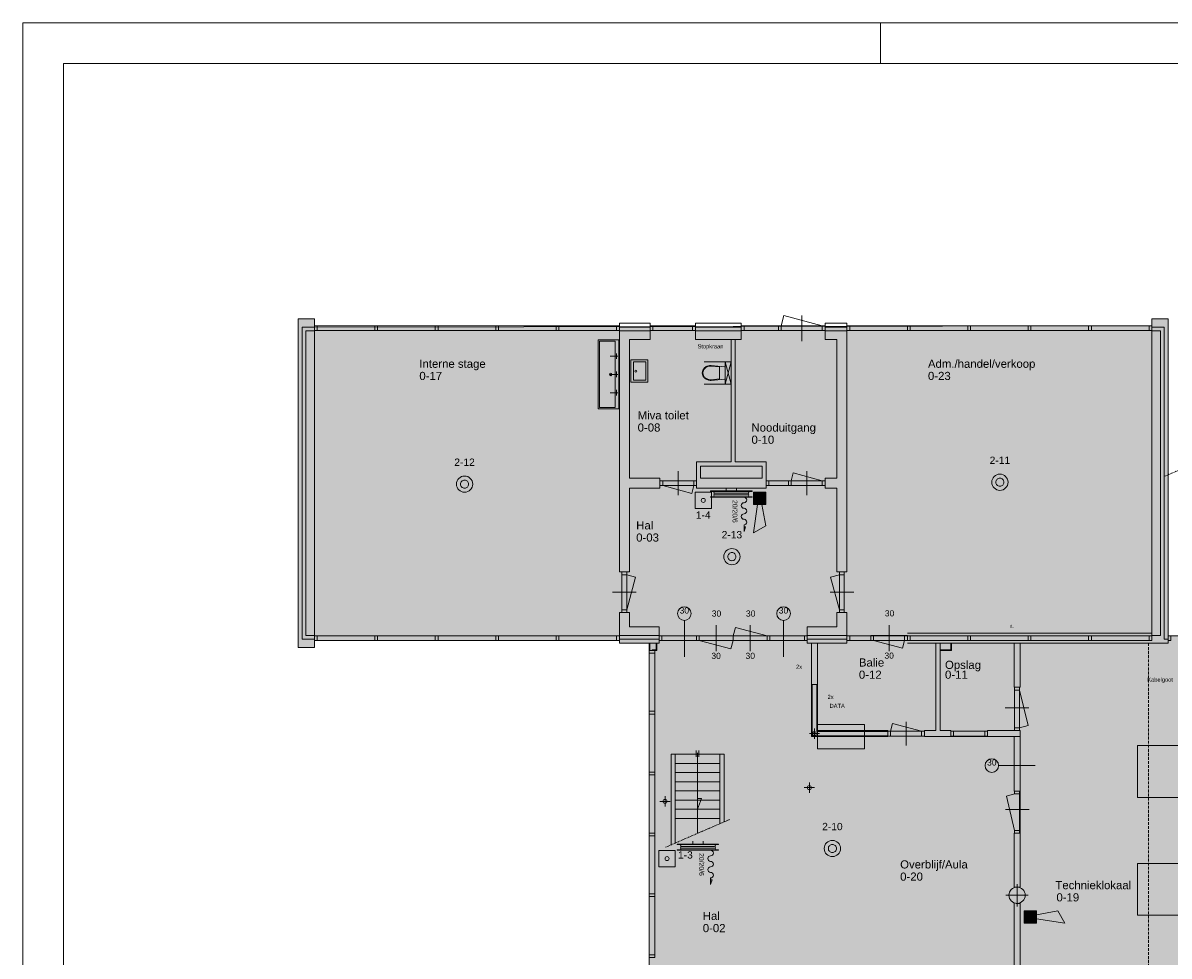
# Model space of a CAD drawing. Header units: millimetres. Extents: x 0 to 84100, y 0 to 59400.
# Tile 3 of 10: x 0 to 28198, y 36449 to 59400. Entities that reach past the tile are written whole.
import ezdxf

# ---------------------------------------------------------------- set-up
doc = ezdxf.new("R2010")
doc.units = ezdxf.units.MM
doc.header["$LTSCALE"] = 1016
doc.linetypes.add('STYLE_02', pattern=[0.046137, 0.030758, -0.015379])
doc.linetypes.add('STYLE_03', pattern=[0.098425, 0.068898, -0.029528])
doc.layers.get('0').update_dxf_attribs({"lineweight": 0})
for name, color, linetype, lineweight in [('00kad025', 2, 'Continuous', 0), ('00kad070', 5, 'Continuous', 0), ('BL$2----', 7, 'Continuous', 0), ('BL$4----', 7, 'Continuous', 0), ('EL6511--', 3, 'Continuous', 0), ('Xref BG$0$AL21----_BUITENWAND', 8, 'Continuous', 0), ('Xref BG$0$AL22----_BINNENWAND', 8, 'Continuous', 0), ('Xref BG$0$AL24----_TRAPPEN', 8, 'Continuous', 0), ('Xref BG$0$AL28----_KONSTRUKTIE', 8, 'Continuous', 0), ('Xref BG$0$AL31----_BUITENKOZ', 8, 'Continuous', 0), ('Xref BG$0$AL32----_BINNENKOZ', 8, 'Continuous', 0), ('Xref BG$0$AL42----_BINNENW-AFW', 8, 'Continuous', 0), ('Xref BG$0$AL65----_BEVEILIGING', 8, 'Continuous', 0), ('Xref BG$0$AL73----_INRKEUKEN', 8, 'Continuous', 0), ('Xref BG$0$AL74----_INRSANITAIR', 8, 'Continuous', 0)]:
    doc.layers.add(name, color=color, linetype=linetype, lineweight=lineweight)
doc.styles.add('Arial', font='Arial')

# ---------------------------------------------------------------- blocks, each defined once
blk = doc.blocks.new('Xref BG$0$AH74WT55')
at = {"color": 19, "lineweight": 0}
for points in [[(-275, -424), (-275, 0), (275, 0), (275, -424)], [(225, -374), (-225, -374), (-225, -72), (225, -72)]]:
    blk.add_lwpolyline(points, close=True, dxfattribs=at)
blk.add_circle((2, -130), 24.3, dxfattribs=at)
blk = doc.blocks.new('Groep')
at = {"color": 19, "lineweight": 0}
for p, q in [((-4453, 284507), (-4453, 284567)), ((-4198, 284507), (-4198, 284567)), ((-4835, 284499), (-3815, 284499)), ((-4835, 284490), (-4835, 284499)), ((-4835, 284490), (-3815, 284490)), ((-4835, 284354), (-3815, 284354)), ((-4835, 284354), (-4835, 284346)), ((-4835, 284346), (-3815, 284346)), ((-4733, 284486), (-3917, 284486)), ((-4733, 284443), (-3917, 284443)), ((-4733, 284401), (-3917, 284401)), ((-4733, 284358), (-3917, 284358)), ((-3815, 284490), (-3815, 284499)), ((-3815, 284354), (-3815, 284346))]:
    blk.add_line(p, q, dxfattribs=at)
for centre, start, end in [((-4733, 284465), 90, 270), ((-4733, 284422), 90, 270), ((-4733, 284380), 90, 270), ((-3917, 284465), 270, 90), ((-3917, 284422), 270, 90), ((-3917, 284380), 270, 90)]:
    blk.add_arc(centre, 21.2, start, end, dxfattribs=at)
blk = doc.blocks.new('Xref BG$0$kraan')
at = {"layer": 'Xref BG$0$AL74----_INRSANITAIR', "color": 19, "lineweight": 0}
for p, q in [((0, 0), (-188, 0)), ((-36, 68), (-36, -67))]:
    blk.add_line(p, q, dxfattribs=at)
blk = doc.blocks.new('Groep-1')
at = {"color": 19, "lineweight": 0}
for p, q in [((-5657, 275815), (-4637, 275815)), ((-5657, 275806), (-5657, 275815)), ((-5657, 275806), (-4637, 275806)), ((-5555, 275802), (-4739, 275802)), ((-5274, 275823), (-5274, 275883)), ((-5019, 275823), (-5019, 275883)), ((-4637, 275806), (-4637, 275815)), ((-5657, 275670), (-4637, 275670)), ((-5657, 275670), (-5657, 275662)), ((-5657, 275662), (-4637, 275662)), ((-5555, 275759), (-4739, 275759)), ((-5555, 275717), (-4739, 275717)), ((-5555, 275674), (-4739, 275674)), ((-4637, 275670), (-4637, 275662))]:
    blk.add_line(p, q, dxfattribs=at)
for centre, start, end in [((-5555, 275781), 90, 270), ((-4739, 275781), 270, 90), ((-5555, 275738), 90, 270), ((-5555, 275696), 90, 270), ((-4739, 275738), 270, 90), ((-4739, 275696), 270, 90)]:
    blk.add_arc(centre, 21.2, start, end, dxfattribs=at)
blk = doc.blocks.new('Xref BG$0$AH74WC2')
at = {"color": 19, "linetype": 'Continuous', "lineweight": 0}
for p, q in [((-275, 150), (275, 150)), ((275, 0), (-275, 150)), ((-275, 0), (275, 150)), ((-275, 150), (-275, 0)), ((-275, 0), (275, 0)), ((275, 150), (275, 0))]:
    blk.add_line(p, q, dxfattribs=at)
at = {"color": 19, "lineweight": 0}
for p, q in [((-150, -10), (-185, -340)), ((-149, -140), (-170, -342)), ((-149, -140), (149, -140)), ((170, -342), (149, -140)), ((185, -340), (150, -10))]:
    blk.add_line(p, q, dxfattribs=at)
at = {"color": 19, "lineweight": 0, "flags": 128}
blk.add_lwpolyline([(185, -340, -0.08399), (170, -426, -0.091257), (131, -496, -0.103849), (69, -544, -0.114925), (0, -560), (0, -560, -0.114925), (-69, -544, -0.103849), (-131, -496, -0.091257), (-170, -426, -0.08399), (-185, -340, -0.08399)], format="xyb", dxfattribs=at)
at = {"color": 19, "lineweight": 0}
for centre, radius, start, end in [((76, -340), 246, 180, 199.204), ((39, -353), 207, 199.204, 220.0608), ((15, -373), 176, 220.0608, 243.7761), ((0, -404), 141, 243.7761, 270), ((0, -404), 141, 270, 296.2239), ((-15, -373), 176, 296.2239, 319.9392), ((-39, -353), 207, 319.9392, 340.796), ((-76, -340), 246, 340.796, 0)]:
    blk.add_arc(centre, radius, start, end, dxfattribs=at)
blk = doc.blocks.new('Xref BG')
at = {"color": 19, "linetype": 'Continuous', "lineweight": 0}
for p, q in [((-4480, 287678), (-4992, 287678)), ((-4480, 287128), (-4992, 287128)), ((1077, 278457), (1977, 278457))]:
    blk.add_line(p, q, dxfattribs=at)
at = {"color": 19, "linetype": 'STYLE_03', "lineweight": 0}
blk.add_line((5937, 280757), (5937, 268357), dxfattribs=at)
at = {"color": 19, "linetype": 'Continuous', "lineweight": 0}
for points in [[(5669, 278236), (6846, 278236), (6846, 276964), (5669, 276964)], [(5666, 275336), (6843, 275336), (6843, 274064), (5666, 274064)]]:
    blk.add_lwpolyline(points, close=True, dxfattribs=at)
at = {"layer": 'Xref BG$0$AL21----_BUITENWAND', "color": 19, "lineweight": 0}
for p, q in [((-14580, 288737), (-14980, 288737)), ((-14980, 288737), (-14980, 280647)), ((-14880, 288527), (-14880, 280857)), ((-14580, 288527), (-14880, 288527)), ((-14580, 288527), (-14580, 288737)), ((-6320, 288627), (-7080, 288627)), ((-7080, 288627), (-7080, 288527)), ((-6320, 288527), (-7080, 288527)), ((-6320, 288627), (-6320, 288527)), ((-5210, 288627), (-5210, 288527)), ((-4080, 288627), (-5210, 288627)), ((-4080, 288527), (-5210, 288527)), ((-4080, 288627), (-4080, 288527)), ((-2020, 288627), (-2020, 288527)), ((-2020, 288627), (-1480, 288627)), ((-2020, 288527), (-1480, 288527)), ((-1480, 288627), (-1480, 288527)), ((6020, 288527), (6020, 288737)), ((6020, 288737), (6420, 288737)), ((6020, 288527), (6320, 288527)), ((6320, 288527), (6320, 280857)), ((6320, 288527), (6320, 280857)), ((6420, 288737), (6420, 280857)), ((-14880, 280857), (-14580, 280857)), ((-14580, 280647), (-14580, 280857)), ((-6100, 280857), (-7080, 280857)), ((-7080, 280757), (-7080, 280857)), ((-6100, 280757), (-6100, 280857)), ((-2460, 280757), (-2460, 280857)), ((-2460, 280857), (-1480, 280857)), ((-1480, 280757), (-1480, 280857)), ((6420, 280857), (6320, 280857)), ((-14980, 280647), (-14580, 280647)), ((-6100, 280757), (-7080, 280757)), ((-2460, 280757), (-1480, 280757))]:
    blk.add_line(p, q, dxfattribs=at)
at = {"layer": 'Xref BG$0$AL22----_BINNENWAND', "color": 19, "lineweight": 0}
for p, q in [((-14790, 288437), (-14790, 280947)), ((-14580, 288437), (-14790, 288437)), ((-14580, 288437), (-14580, 280947)), ((-6320, 288437), (-7080, 288437)), ((-7080, 288437), (-7080, 282507)), ((-6830, 288227), (-6830, 284817)), ((-6320, 288227), (-6830, 288227)), ((-6320, 288437), (-6320, 288227)), ((-5210, 288437), (-5210, 288227)), ((-4080, 288437), (-5210, 288437)), ((-4080, 288227), (-5210, 288227)), ((-4330, 288227), (-4330, 285212)), ((-4230, 288227), (-4230, 285212)), ((-4080, 288437), (-4080, 288227)), ((-2020, 288437), (-2020, 288227)), ((-2020, 288437), (-1480, 288437)), ((-2020, 288227), (-1730, 288227)), ((-1730, 288227), (-1730, 284817)), ((-1480, 288437), (-1480, 282507)), ((6020, 288437), (6230, 288437)), ((6020, 288437), (6020, 280947)), ((6230, 288437), (6230, 280947)), ((-5180, 285212), (-5180, 284567)), ((-4330, 285212), (-5180, 285212)), ((-3570, 285112), (-5080, 285112)), ((-5080, 285112), (-5080, 284817)), ((-3470, 285212), (-4230, 285212)), ((-3570, 284817), (-3570, 285112)), ((-3470, 285212), (-3470, 284567)), ((-6080, 284817), (-6830, 284817)), ((-6080, 284817), (-6080, 284567)), ((-3570, 284817), (-5080, 284817)), ((-1730, 284817), (-2020, 284817)), ((-2020, 284817), (-2020, 284567)), ((-6080, 284567), (-6830, 284567)), ((-6830, 284567), (-6830, 282507)), ((-3470, 284567), (-5180, 284567)), ((-1730, 284567), (-2020, 284567)), ((-1730, 284567), (-1730, 282507)), ((-7080, 282507), (-6830, 282507)), ((-1730, 282507), (-1480, 282507)), ((-7080, 281507), (-6830, 281507)), ((-7080, 281507), (-7080, 280947)), ((-6830, 281507), (-6830, 281157)), ((-1730, 281507), (-1480, 281507)), ((-1730, 281507), (-1730, 281157)), ((-1480, 281507), (-1480, 280947)), ((-6100, 281157), (-6830, 281157)), ((-6100, 280947), (-6100, 281157)), ((-2460, 281157), (-1730, 281157)), ((-2460, 280947), (-2460, 281157)), ((-14580, 280947), (-14790, 280947)), ((-6100, 280947), (-7080, 280947)), ((-2460, 280947), (-1480, 280947)), ((6, 281001), (6020, 281001)), ((6020, 280947), (6230, 280947)), ((-2355, 280757), (-2355, 279742)), ((-2205, 280757), (-2205, 279742)), ((6, 280757), (6420, 280757)), ((710, 280757), (710, 278607)), ((810, 280757), (810, 278607)), ((2630, 280757), (2630, 279671)), ((2780, 280757), (2780, 279671)), ((6420, 280757), (6420, 280822)), ((-2355, 279742), (-2205, 279742)), ((-2355, 278457), (-2355, 279742)), ((-2335, 278477), (-2335, 279742)), ((-2225, 278587), (-2225, 279742)), ((-2205, 278607), (-2205, 279742)), ((-476, 278607), (-2205, 278607)), ((-476, 278457), (-476, 278607)), ((424, 278607), (710, 278607)), ((424, 278457), (424, 278607)), ((810, 278607), (1077, 278607)), ((1077, 278457), (1077, 278607)), ((1977, 278457), (1977, 278607)), ((1977, 278607), (2630, 278607)), ((-476, 278457), (-2355, 278457)), ((-476, 278477), (-2335, 278477)), ((-476, 278587), (-2225, 278587)), ((424, 278457), (1077, 278457)), ((1977, 278457), (2780, 278457)), ((2780, 274757), (2780, 278457)), ((2630, 274757), (2780, 274757)), ((2630, 274357), (2630, 270657)), ((2680, 274357), (2780, 274357)), ((2780, 274357), (2780, 270657))]:
    blk.add_line(p, q, dxfattribs=at)
at = {"layer": 'Xref BG$0$AL24----_TRAPPEN', "color": 19, "linetype": 'STYLE_02', "lineweight": 0}
for p, q in [((6336, 284860), (7545, 285384)), ((-5946, 275735), (-4373, 276417))]:
    blk.add_line(p, q, dxfattribs=at)
at = {"layer": 'Xref BG$0$AL24----_TRAPPEN', "color": 19, "lineweight": 0}
for p, q in [((-5188, 277961), (-5188, 278119)), ((-5155, 278062), (-5155, 276078)), ((-5123, 277961), (-5123, 278119)), ((-5805, 278022), (-5805, 275796)), ((-5805, 278022), (-4505, 278022)), ((-5705, 278022), (-5705, 275839)), ((-5705, 277797), (-4605, 277797)), ((-4605, 278022), (-4605, 276316)), ((-4505, 278022), (-4505, 276359)), ((-5705, 277572), (-4605, 277572)), ((-5705, 277347), (-4605, 277347)), ((-5705, 277122), (-4605, 277122)), ((-5705, 276897), (-4605, 276897)), ((-5705, 276672), (-4605, 276672)), ((-5705, 276447), (-4605, 276447))]:
    blk.add_line(p, q, dxfattribs=at)
blk.add_lwpolyline([(-5155, 276672), (-5062, 276939), (-5155, 276939)], dxfattribs=at)
at = {"layer": 'Xref BG$0$AL28----_KONSTRUKTIE', "color": 19, "lineweight": 0}
for p, q in [((-2280, 278657), (-2280, 278407)), ((-2405, 278532), (-2155, 278532)), ((-2530, 277204), (-2280, 277204)), ((-2405, 277329), (-2405, 277079)), ((-5955, 276989), (-5955, 276739)), ((-6080, 276864), (-5830, 276864)), ((2705, 274832), (2705, 274282)), ((2430, 274557), (2980, 274557))]:
    blk.add_line(p, q, dxfattribs=at)
for centre, radius in [((-2280, 278532), 50), ((-2405, 277204), 50), ((-5955, 276864), 50), ((2705, 274557), 200)]:
    blk.add_circle(centre, radius, dxfattribs=at)
at = {"layer": 'Xref BG$0$AL31----_BUITENKOZ', "color": 19, "lineweight": 0}
for p, q in [((-3097, 288562), (-3030, 288814)), ((-2087, 288562), (-3030, 288814)), ((-2592, 288184), (-2592, 288815)), ((-13094, 288562), (-14513, 288562)), ((-11607, 288562), (-13027, 288562)), ((-10120, 288562), (-11540, 288562)), ((-8634, 288562), (-10053, 288562)), ((-7147, 288562), (-8567, 288562)), ((-6253, 288562), (-5277, 288562)), ((-4013, 288562), (-3164, 288562)), ((-2087, 288562), (-3097, 288562)), ((-1413, 288562), (6, 288562)), ((73, 288562), (1493, 288562)), ((1560, 288562), (2980, 288562)), ((3047, 288562), (4466, 288562)), ((4533, 288562), (5953, 288562)), ((-13094, 288448), (-14513, 288448)), ((-11607, 288448), (-13027, 288448)), ((-10120, 288448), (-11540, 288448)), ((-8634, 288448), (-10053, 288448)), ((-7147, 288448), (-8567, 288448)), ((-6253, 288448), (-5277, 288448)), ((-4013, 288448), (-3164, 288448)), ((-2087, 288448), (-3097, 288448)), ((-1413, 288448), (6, 288448)), ((73, 288448), (1493, 288448)), ((1560, 288448), (2980, 288448)), ((3047, 288448), (4466, 288448)), ((4533, 288448), (5953, 288448)), ((-13094, 280936), (-14513, 280936)), ((-11607, 280936), (-13027, 280936)), ((-10120, 280936), (-11540, 280936)), ((-8634, 280936), (-10053, 280936)), ((-7147, 280936), (-8567, 280936)), ((-13094, 280822), (-14513, 280822)), ((-11607, 280822), (-13027, 280822)), ((-10120, 280822), (-11540, 280822)), ((-8634, 280822), (-10053, 280822)), ((-7147, 280822), (-8567, 280822)), ((-6275, 280577), (-6275, 280592)), ((-6345, 279080), (-6345, 280510)), ((-6205, 279080), (-6205, 280510)), ((-6345, 277583), (-6345, 279013)), ((-6205, 277583), (-6205, 279013)), ((-6345, 276087), (-6345, 277516)), ((-6205, 276087), (-6205, 277516)), ((-6345, 274590), (-6345, 276020)), ((-6205, 274590), (-6205, 276020)), ((-6345, 273094), (-6345, 274523)), ((-6205, 273094), (-6205, 274523))]:
    blk.add_line(p, q, dxfattribs=at)
for points in [[(-14580, 288562), (-14580, 288448), (-14513, 288448), (-14513, 288562)], [(-13094, 288562), (-13094, 288448), (-13027, 288448), (-13027, 288562)], [(-11607, 288562), (-11607, 288448), (-11540, 288448), (-11540, 288562)], [(-10120, 288562), (-10120, 288448), (-10053, 288448), (-10053, 288562)], [(-8634, 288562), (-8634, 288448), (-8567, 288448), (-8567, 288562)], [(-7147, 288562), (-7147, 288448), (-7080, 288448), (-7080, 288562)], [(-6253, 288562), (-6253, 288448), (-6320, 288448), (-6320, 288562)], [(-5277, 288562), (-5277, 288448), (-5210, 288448), (-5210, 288562)], [(-4013, 288562), (-4013, 288448), (-4080, 288448), (-4080, 288562)], [(-3097, 288562), (-3097, 288448), (-3164, 288448), (-3164, 288562)], [(-2087, 288562), (-2087, 288448), (-2020, 288448), (-2020, 288562)], [(-1413, 288562), (-1413, 288448), (-1480, 288448), (-1480, 288562)], [(73, 288562), (73, 288448), (6, 288448), (6, 288562)], [(1560, 288562), (1560, 288448), (1493, 288448), (1493, 288562)], [(3047, 288562), (3047, 288448), (2980, 288448), (2980, 288562)], [(4533, 288562), (4533, 288448), (4466, 288448), (4466, 288562)], [(6020, 288562), (6020, 288448), (5953, 288448), (5953, 288562)], [(-14580, 280822), (-14580, 280936), (-14513, 280936), (-14513, 280822)], [(-13094, 280822), (-13094, 280936), (-13027, 280936), (-13027, 280822)], [(-11607, 280822), (-11607, 280936), (-11540, 280936), (-11540, 280822)], [(-10120, 280822), (-10120, 280936), (-10053, 280936), (-10053, 280822)], [(-8634, 280822), (-8634, 280936), (-8567, 280936), (-8567, 280822)], [(-7147, 280822), (-7147, 280936), (-7080, 280936), (-7080, 280822)], [(6420, 280822), (6420, 280936), (6487, 280936), (6487, 280822)], [(-6345, 280577), (-6345, 280757), (-6327, 280757), (-6327, 280577)], [(-6205, 280577), (-6345, 280577), (-6345, 280510), (-6205, 280510)], [(-6205, 279080), (-6345, 279080), (-6345, 279013), (-6205, 279013)], [(-6205, 277583), (-6345, 277583), (-6345, 277516), (-6205, 277516)], [(-6205, 276087), (-6345, 276087), (-6345, 276020), (-6205, 276020)], [(-6205, 274590), (-6345, 274590), (-6345, 274523), (-6205, 274523)], [(-6205, 273094), (-6345, 273094), (-6345, 273027), (-6205, 273027)]]:
    blk.add_lwpolyline(points, close=True, dxfattribs=at)
for points in [[(-6275, 280577), (-6155, 280577), (-6155, 280757)], [(-6275, 280592), (-6170, 280592), (-6170, 280757)]]:
    blk.add_lwpolyline(points, dxfattribs=at)
at = {"layer": 'Xref BG$0$AL32----_BINNENKOZ', "color": 19, "lineweight": 0}
for p, q in [((-5630, 284984), (-5630, 284400)), ((-2853, 284752), (-2802, 284943)), ((-2087, 284752), (-2802, 284943)), ((-2470, 284984), (-2470, 284400)), ((-6013, 284752), (-5247, 284752)), ((-5247, 284632), (-6013, 284632)), ((-5299, 284440), (-6013, 284632)), ((-5299, 284440), (-5247, 284632)), ((-3403, 284752), (-2920, 284752)), ((-2920, 284632), (-3403, 284632)), ((-2853, 284752), (-2087, 284752)), ((-2087, 284632), (-2853, 284632)), ((-7015, 281574), (-7015, 282440)), ((-6895, 282440), (-6895, 281574)), ((-6679, 282382), (-6895, 282440)), ((-6895, 281574), (-6679, 282382)), ((-1882, 282382), (-1665, 282440)), ((-1665, 281574), (-1882, 282382)), ((-1665, 281574), (-1665, 282440)), ((-1545, 282440), (-1545, 281574)), ((-6663, 282007), (-7247, 282007)), ((-1313, 282007), (-1897, 282007)), ((-4700, 281202), (-4700, 280566)), ((-4700, 281194), (-4700, 280557)), ((-4280, 280936), (-4224, 281145)), ((-3444, 280936), (-4224, 281145)), ((-3860, 281202), (-3860, 280566)), ((-3860, 281194), (-3860, 280557)), ((-444, 281200), (-444, 280563)), ((-6033, 280936), (-5183, 280936)), ((-5116, 280936), (-3444, 280936)), ((-4280, 280822), (-4280, 280936)), ((-2527, 280936), (-3377, 280936)), ((-1413, 280936), (6, 280936)), ((-827, 280942), (-61, 280942)), ((73, 280936), (1493, 280936)), ((1560, 280936), (2980, 280936)), ((3047, 280936), (4466, 280936)), ((4533, 280936), (5953, 280936)), ((-6033, 280822), (-5183, 280822)), ((-5116, 280822), (-3444, 280822)), ((-4336, 280613), (-5116, 280822)), ((-4336, 280613), (-4280, 280822)), ((-2527, 280822), (-3377, 280822)), ((-1413, 280822), (6, 280822)), ((-61, 280822), (-827, 280822)), ((-112, 280630), (-827, 280822)), ((-112, 280630), (-61, 280822)), ((73, 280822), (1493, 280822)), ((1560, 280822), (2980, 280822)), ((3047, 280822), (4466, 280822)), ((4533, 280822), (5953, 280822)), ((2645, 279604), (2645, 278674)), ((2765, 278674), (2765, 279604)), ((2981, 278732), (2765, 279604)), ((2997, 279166), (2413, 279166)), ((-409, 278592), (-358, 278783)), ((357, 278592), (-409, 278592)), ((357, 278592), (-358, 278783)), ((-26, 278240), (-26, 278824)), ((1144, 278592), (1910, 278592)), ((2765, 278674), (2981, 278732)), ((-409, 278472), (357, 278472)), ((1910, 278472), (1144, 278472)), ((2645, 277050), (2445, 276996)), ((2445, 276996), (2645, 276150)), ((2765, 276150), (2765, 277050)), ((3002, 276661), (2418, 276661))]:
    blk.add_line(p, q, dxfattribs=at)
for points in [[(-6013, 284632), (-6013, 284752), (-6080, 284752), (-6080, 284632)], [(-5247, 284632), (-5247, 284752), (-5180, 284752), (-5180, 284632)], [(-3403, 284632), (-3403, 284752), (-3470, 284752), (-3470, 284632)], [(-2853, 284632), (-2853, 284752), (-2920, 284752), (-2920, 284632)], [(-2087, 284632), (-2087, 284752), (-2020, 284752), (-2020, 284632)], [(-7015, 282440), (-6895, 282440), (-6895, 282507), (-7015, 282507)], [(-1665, 282440), (-1545, 282440), (-1545, 282507), (-1665, 282507)], [(-7015, 281574), (-6895, 281574), (-6895, 281507), (-7015, 281507)], [(-1665, 281574), (-1545, 281574), (-1545, 281507), (-1665, 281507)], [(-6033, 280822), (-6033, 280936), (-6100, 280936), (-6100, 280822)], [(-5183, 280822), (-5183, 280936), (-5116, 280936), (-5116, 280822)], [(-3377, 280822), (-3377, 280936), (-3444, 280936), (-3444, 280822)], [(-2527, 280822), (-2527, 280936), (-2460, 280936), (-2460, 280822)], [(-1413, 280822), (-1413, 280936), (-1480, 280936), (-1480, 280822)], [(-827, 280822), (-827, 280942), (-894, 280942), (-894, 280822)], [(-61, 280822), (-61, 280942), (6, 280942), (6, 280822)], [(73, 280822), (73, 280936), (6, 280936), (6, 280822)], [(1560, 280822), (1560, 280936), (1493, 280936), (1493, 280822)], [(3047, 280822), (3047, 280936), (2980, 280936), (2980, 280822)], [(4533, 280822), (4533, 280936), (4466, 280936), (4466, 280822)], [(6020, 280822), (6020, 280936), (5953, 280936), (5953, 280822)], [(2645, 279604), (2765, 279604), (2765, 279671), (2645, 279671)], [(-1048, 278607), (-1048, 278757), (-2205, 278757), (-2205, 278157), (-1048, 278157)], [(-409, 278592), (-409, 278472), (-476, 278472), (-476, 278592)], [(357, 278592), (357, 278472), (424, 278472), (424, 278592)], [(1144, 278592), (1144, 278472), (1077, 278472), (1077, 278592)], [(1910, 278592), (1910, 278472), (1977, 278472), (1977, 278592)], [(2645, 278674), (2765, 278674), (2765, 278607), (2645, 278607)], [(2645, 277050), (2765, 277050), (2765, 277117), (2645, 277117)], [(2645, 276150), (2765, 276150), (2765, 276083), (2645, 276083)]]:
    blk.add_lwpolyline(points, close=True, dxfattribs=at)
at = {"layer": 'Xref BG$0$AL42----_BINNENW-AFW', "color": 19, "lineweight": 0}
for points in [[(810, 280577), (1090, 280577), (1090, 280757)], [(810, 280595), (1072, 280595), (1072, 280757)]]:
    blk.add_lwpolyline(points, dxfattribs=at)
at = {"layer": 'Xref BG$0$AL65----_BEVEILIGING', "color": 19, "lineweight": 0}
for p, q in [((-5481, 281317), (-5481, 280417)), ((-3041, 281317), (-3041, 280417)), ((2252, 277746), (3152, 277746))]:
    blk.add_line(p, q, dxfattribs=at)
at = {"layer": 'Xref BG$0$AL65----_BEVEILIGING', "color": 19, "linetype": 'Continuous', "lineweight": 0}
for p, q in [((2780, 279671), (2630, 279671)), ((2630, 278607), (2780, 278607)), ((2780, 278607), (2780, 278457)), ((2630, 277117), (2630, 278457)), ((2780, 277117), (2630, 277117)), ((2630, 274757), (2630, 276083)), ((2780, 276083), (2630, 276083))]:
    blk.add_line(p, q, dxfattribs=at)
at = {"layer": 'Xref BG$0$AL65----_BEVEILIGING', "color": 19, "lineweight": 0, "flags": 128}
for points in [[(-4013, 284346, -0.414214), (-3945, 284278, -0.414214), (-4013, 284210, 0.414214), (-4081, 284142, 0.414214), (-4013, 284074, -0.414214), (-3945, 284006, -0.414214), (-4013, 283938, 0.414214), (-4081, 283870, 0.414214), (-4013, 283802, -0.414214), (-3945, 283734, -0.414214), (-4013, 283666), (-4013, 283501), (-3978, 283621), (-4013, 283621)], [(-4835, 275662, -0.414214), (-4767, 275594, -0.414214), (-4835, 275526, 0.414214), (-4903, 275458, 0.414214), (-4835, 275390, -0.414214), (-4767, 275322, -0.414214), (-4835, 275254, 0.414214), (-4903, 275186, 0.414214), (-4835, 275118, -0.414214), (-4767, 275050, -0.414214), (-4835, 274982), (-4835, 274817), (-4799, 274937), (-4835, 274937)]]:
    blk.add_lwpolyline(points, format="xyb", dxfattribs=at)
at = {"layer": 'Xref BG$0$AL65----_BEVEILIGING', "color": 19, "lineweight": 0}
for centre in [(-5481, 281485), (-3041, 281485), (2084, 277746)]:
    blk.add_circle(centre, 168, dxfattribs=at)
at = {"layer": 'Xref BG$0$AL73----_INRKEUKEN', "color": 19, "lineweight": 0}
for points in [[(-7095, 286517), (-7605, 286517), (-7605, 288217), (-7095, 288217)], [(-7179, 286552), (-7570, 286552), (-7570, 288182), (-7179, 288182)]]:
    blk.add_lwpolyline(points, close=True, dxfattribs=at)
blk.add_circle((-7293, 287367), 31.8, dxfattribs=at)
at = {"layer": 'Xref BG$0$AL65----_BEVEILIGING', "color": 19}
for name in ['Groep', 'Groep-1']:
    blk.add_blockref(name, (0, 0), dxfattribs=at)
at = {"layer": 'Xref BG$0$AL74----_INRSANITAIR', "color": 17, "xscale": -1}
for name, p, rotation in [('Xref BG$0$kraan', (-7118, 287817), 180), ('Xref BG$0$AH74WT55', (-6801, 287450), 90), ('Xref BG$0$kraan', (-7118, 287367), 180), ('Xref BG$0$kraan', (-7118, 286917), 180)]:
    blk.add_blockref(name, p, dxfattribs=dict(at, rotation=rotation))
at = {"layer": 'Xref BG$0$AL74----_INRSANITAIR', "color": 17, "rotation": -90}
blk.add_blockref('Xref BG$0$AH74WC2', (-4480, 287403), dxfattribs=at)
at = {"color": 19, "attachment_point": 1, "line_spacing_factor": 0.966482, "style": 'Arial'}
for s, insert, char_height in [('Stopkraan', (-5155, 288107), 100.1), ('Interne stage', (-12000, 287729), 200.18), ('Adm./handel/verkoop', (513, 287729), 200.18), ('0-17', (-12000, 287429), 200.2), ('0-23', (513, 287429), 200.2), ('Miva toilet', (-6630, 286460), 200.18), ('0-08', (-6630, 286160), 200.2), ('Nooduitgang', (-3829, 286160), 200.18), ('0-10', (-3829, 285860), 200.2), ('Hal', (-6665, 283754), 200.2), ('0-03', (-6665, 283454), 200.2), ('r.', (2538, 281230), 100.1), ('Balie', (-1186, 280381), 200.2), ('Opslag', (932, 280323), 200.2), ('2x', (-2732, 280227), 100.1), ('0-12', (-1186, 280081), 200.2), ('0-11', (932, 280081), 200.2), ('Kabelgoot', (5909, 279909), 100.1), ('2x', (-1957, 279485), 100.1), ('DATA', (-1907, 279264), 100.1), ('Overblijf/Aula', (-171, 275415), 200.18), ('0-20', (-171, 275115), 200.2), ('Technieklokaal', (3648, 274905), 200.18), ('0-19', (3673, 274605), 200.2), ('Hal', (-5027, 274148), 200.2), ('0-02', (-5027, 273848), 200.2)]:
    blk.add_mtext(s, dxfattribs=dict(at, insert=insert, char_height=char_height))
at = {"layer": 'Xref BG$0$AL65----_BEVEILIGING', "color": 19, "char_height": 120.1, "attachment_point": 1, "rotation": 270, "line_spacing_factor": 0.966482, "style": 'Arial'}
for insert in [(-4175, 284277), (-4996, 275593)]:
    blk.add_mtext('20/20/6', dxfattribs=dict(at, insert=insert))
at = {"layer": 'Xref BG$0$AL65----_BEVEILIGING', "color": 19, "char_height": 150.1, "attachment_point": 2, "line_spacing_factor": 0.966482, "style": 'Arial'}
for insert in [(-5481, 281635), (-4689, 281560), (-3849, 281560), (-3041, 281635), (-432, 281566), (-4699, 280519), (-3859, 280519), (-442, 280525), (2084, 277897)]:
    blk.add_mtext('30', dxfattribs=dict(at, insert=insert))
blk = doc.blocks.new('Groep-3')
at = {"layer": '00kad025', "color": 19, "linetype": 'Continuous', "lineweight": 0}
for p, q in [((39331, 29700), (-44769, 29700)), ((-44769, 29700), (-44769, -29700)), ((-23669, 28700), (-23669, 29700))]:
    blk.add_line(p, q, dxfattribs=at)
at = {"layer": '00kad070', "color": 19, "linetype": 'Continuous', "lineweight": 0}
for p, q in [((38331, 28700), (-43769, 28700)), ((-43769, 28700), (-43769, -28700))]:
    blk.add_line(p, q, dxfattribs=at)
blk = doc.blocks.new('Groep-21')
at = {"color": 19, "linetype": 'Continuous', "lineweight": 0}
for p, q in [((-28232, 17756), (-28232, 18156)), ((-28232, 18156), (-27832, 18156)), ((-27832, 18156), (-27832, 17756)), ((-27832, 17756), (-28232, 17756))]:
    blk.add_line(p, q, dxfattribs=at)
at = {"color": 0, "linetype": 'Continuous', "lineweight": 0, "flags": 128}
blk.add_lwpolyline([(-27982, 17956, 0.414214), (-28032, 18006, 0.414214), (-28082, 17956, 0.414214), (-28032, 17906, 0.414214)], format="xyb", close=True, dxfattribs=at)
blk = doc.blocks.new('Groep-31')
at = {"color": 0, "lineweight": 0, "flags": 128}
blk.add_lwpolyline([(-34004, 18356, 0.414214), (-33904, 18256, 0.414214), (-33804, 18356, 0.414214), (-33904, 18456, 0.414214)], format="xyb", close=True, dxfattribs=at)
at = {"color": 19, "linetype": 'Continuous', "lineweight": 0}
blk.add_circle((-33904, 18356), 200, dxfattribs=at)
blk = doc.blocks.new('Groep-32')
at = {"color": 0, "lineweight": 0, "flags": 128}
blk.add_lwpolyline([(-27427, 16573, 0.414214), (-27327, 16473, 0.414214), (-27227, 16573, 0.414214), (-27327, 16673, 0.414214)], format="xyb", close=True, dxfattribs=at)
at = {"color": 19, "linetype": 'Continuous', "lineweight": 0}
blk.add_circle((-27327, 16573), 200, dxfattribs=at)
blk = doc.blocks.new('Groep-33')
at = {"color": 0, "lineweight": 0, "flags": 128}
blk.add_lwpolyline([(-20834, 18403, 0.414214), (-20734, 18303, 0.414214), (-20634, 18403, 0.414214), (-20734, 18503, 0.414214)], format="xyb", close=True, dxfattribs=at)
at = {"color": 19, "linetype": 'Continuous', "lineweight": 0}
blk.add_circle((-20734, 18403), 200, dxfattribs=at)
blk = doc.blocks.new('Groep-41')
at = {"color": 19, "linetype": 'Continuous', "lineweight": 0}
for p, q in [((-29121, 8947), (-29121, 9347)), ((-29121, 9347), (-28721, 9347)), ((-28721, 9347), (-28721, 8947)), ((-28721, 8947), (-29121, 8947))]:
    blk.add_line(p, q, dxfattribs=at)
at = {"color": 0, "linetype": 'Continuous', "lineweight": 0, "flags": 128}
blk.add_lwpolyline([(-28921, 9197, 0.414214), (-28971, 9147, 0.414214), (-28921, 9097, 0.414214), (-28871, 9147, 0.414214)], format="xyb", close=True, dxfattribs=at)
blk = doc.blocks.new('Groep-42')
at = {"linetype": 'Continuous', "lineweight": 0}
for points in [[(-26493, 17856), (-26793, 17856), (-26793, 18156), (-26493, 18156)], [(-26493, 17329), (-26793, 17156), (-26693, 17856), (-26593, 17856)]]:
    blk.add_hatch(color=7, dxfattribs=at).paths.add_polyline_path(points)
at = {"color": 19, "linetype": 'Continuous', "lineweight": 0}
for p, q in [((-26493, 18156), (-26793, 18156)), ((-26793, 18156), (-26793, 17856)), ((-26493, 17856), (-26493, 18156)), ((-26793, 17856), (-26493, 17856)), ((-26793, 17156), (-26693, 17856)), ((-26593, 17856), (-26493, 17329)), ((-26793, 17156), (-26493, 17329))]:
    blk.add_line(p, q, dxfattribs=at)
for points in [[(-26493, 17856), (-26793, 17856), (-26793, 18156), (-26493, 18156)], [(-26493, 17329), (-26793, 17156), (-26693, 17856), (-26593, 17856)]]:
    blk.add_lwpolyline(points, close=True, dxfattribs=at)
blk = doc.blocks.new('Groep-43')
at = {"linetype": 'Continuous', "lineweight": 0}
for points in [[(-19836, 7862), (-19836, 7562), (-20136, 7562), (-20136, 7862)], [(-19310, 7862), (-19136, 7562), (-19836, 7662), (-19836, 7762)]]:
    blk.add_hatch(color=7, dxfattribs=at).paths.add_polyline_path(points)
at = {"color": 19, "linetype": 'Continuous', "lineweight": 0}
for p, q in [((-19836, 7862), (-20136, 7862)), ((-20136, 7862), (-20136, 7562)), ((-19836, 7562), (-19836, 7862)), ((-19836, 7762), (-19310, 7862)), ((-19136, 7562), (-19836, 7662)), ((-19136, 7562), (-19310, 7862)), ((-20136, 7562), (-19836, 7562))]:
    blk.add_line(p, q, dxfattribs=at)
for points in [[(-19836, 7862), (-19836, 7562), (-20136, 7562), (-20136, 7862)], [(-19310, 7862), (-19136, 7562), (-19836, 7662), (-19836, 7762)]]:
    blk.add_lwpolyline(points, close=True, dxfattribs=at)
blk = doc.blocks.new('Groep-48')
at = {"color": 0, "lineweight": 0, "flags": 128}
blk.add_lwpolyline([(-24954.266948, 9394.616533, 0.4142135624), (-24854.266948, 9294.616533, 0.4142135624), (-24754.266948, 9394.616533, 0.4142135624), (-24854.266948, 9494.616533, 0.4142135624)], format="xyb", close=True, dxfattribs=at)
at = {"color": 19, "linetype": 'Continuous', "lineweight": 0}
blk.add_circle((-24854.266948, 9394.616533), 200, dxfattribs=at)

msp = doc.modelspace()

# ---------------------------------------------------------------- hatches: boundary and pattern name
at = {"layer": 'EL6511--', "linetype": 'Continuous', "lineweight": 0}
msp.add_hatch(color=2, dxfattribs=at).paths.add_polyline_path([(6773, 52126), (7173, 52126), (7173, 51916), (27773, 51951), (27773, 52126), (28173, 52126), (28173, 44325), (31448, 44325), (31448, 44725), (31798, 44725), (31798, 31167), (31448, 31167), (31448, 31567), (28173, 31567), (28173, 23766), (27773, 23766), (27773, 23941), (7173, 23941), (7173, 23766), (6773, 23766), (6773, 31856), (7173, 31856), (7173, 31681), (14673, 31681), (14673, 31746), (15408, 31746), (15408, 44146), (14673, 44146), (14673, 44211), (7173, 44211), (7173, 44036), (6773, 44036)])

# ---------------------------------------------------------------- linework, layer by layer
at = {"layer": 'EL6511--', "color": 17, "linetype": 'Continuous', "lineweight": 0}
msp.add_lwpolyline([(15408, 31746), (15408, 44146), (14673, 44146), (14673, 44211), (7173, 44211), (7173, 44036), (6773, 44036), (6773, 52126), (7173, 52126), (7173, 51916), (27773, 51951), (27773, 52126), (28173, 52126), (28173, 44325), (31448, 44325)], dxfattribs=at)

# ---------------------------------------------------------------- block references
at = {"layer": 'BL$2----', "color": 19}
msp.add_blockref('Groep-3', (44769, 29700), dxfattribs=at)
at = {"layer": 'BL$4----', "color": 17}
msp.add_blockref('Xref BG', (21753, -236611), dxfattribs=at)
at = {"layer": 'EL6511--', "color": 19}
for name in ['Groep-31', 'Groep-33', 'Groep-21', 'Groep-42', 'Groep-32', 'Groep-48', 'Groep-41', 'Groep-43']:
    msp.add_blockref(name, (44769, 29700), dxfattribs=at)

# ---------------------------------------------------------------- texts
at = {"color": 19, "char_height": 180.2, "attachment_point": 2, "line_spacing_factor": 0.966482, "style": 'Arial'}
for s, insert in [('2-12', (10865, 48686)), ('2-11', (24035, 48733)), ('1-4', (16737, 47386)), ('2-13', (17442, 46903)), ('2-10', (19915, 39725)), ('1-3', (16298, 39027))]:
    msp.add_mtext(s, dxfattribs=dict(at, insert=insert))

doc.saveas('drawing.dxf')
